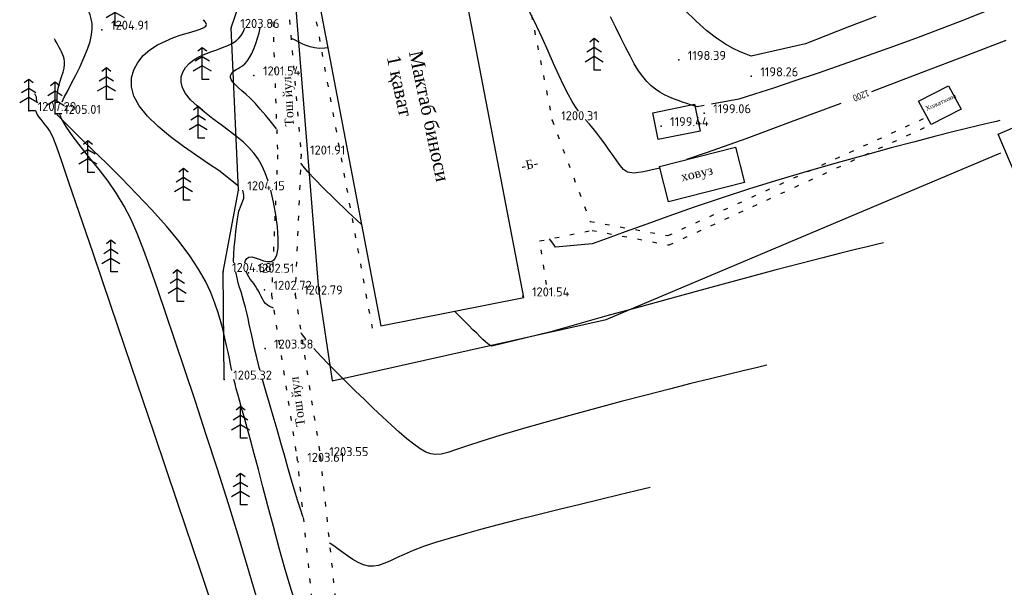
# Model space of a CAD drawing. Extents: x 59851 to 60691, y 39812 to 40109.
# Tile 3 of 10: x 59968 to 60077, y 39913 to 39976. Entities that reach past the tile are written whole.
import ezdxf

# ---------------------------------------------------------------- set-up
doc = ezdxf.new("R2010")
doc.units = 0
doc.header["$MEASUREMENT"] = 0
doc.linetypes.add('CONTI', pattern=[0])
doc.linetypes.add('STROT', pattern=[1.7, 0.5, -1.2])
for name, color, linetype in [('DEFAULT', 7, 'CONTI'), ('GOR_BDEFAULT', 14, 'CONTI'), ('GORIZDEFAULT', 9, 'CONTI'), ('PI_OTDEFAULT', 13, 'CONTI'), ('PI_TTDEFAULT', 5, 'CONTI')]:
    doc.layers.add(name, color=color, linetype=linetype)
doc.styles.add('SHRFT', font='TXT')
doc.styles.add('СПДС', font='isocpeur.ttf')
doc.linetypes.add('FENCELINE2', pattern='A,0.25,-0.1,[132,ltypeshp.shx,S=0.1,R=0,X=-0.1,Y=0],-0.1,1', length=1.45)
doc.linetypes.add('ОТКОСЫ_УКРЕП', pattern='A,0.5,["|",Standard,S=1.2,R=0,X=0,Y=-1.2],0.8,[".",Standard,S=1,R=0.1,X=0.1,Y=-1.2],0.1,["|",Standard,S=0.5,R=0,X=0,Y=-0.5],0', length=1.4)

# ---------------------------------------------------------------- blocks, each defined once
blk = doc.blocks.new('BL_105')
at = {"color": 0}
for p, q in [((0, 3.5), (-0.5, 3.1)), ((0, 2.5), (0, 3.5)), ((0.5, 3.1), (0, 3.5)), ((0, 2.5), (-0.8, 2)), ((0, 1.5), (0, 2.5)), ((0.8, 2), (0, 2.5)), ((0, 1.5), (-1, 0.9)), ((0, 0), (0, 1.5)), ((1, 0.9), (0, 1.5)), ((0.75, 0), (0, 0))]:
    blk.add_line(p, q, dxfattribs=at)

msp = doc.modelspace()

# ---------------------------------------------------------------- linework, layer by layer
at = {"color": 13, "linetype": 'ОТКОСЫ_УКРЕП', "elevation": 1205.32}
msp.add_lwpolyline([(59990.45, 39936.23), (59990.32, 39948.14), (59992.01, 39957.17), (59991.22, 39975.13), (59995.3, 39987.09), (59995.26, 40002.75), (59994.2, 40013.48), (59996.75, 40026.92), (60006.05, 40041.41)], dxfattribs=at)
at = {"linetype": 'STROT'}
for points, elevation in [([(60009.82, 40038.59), (60009.37, 40038.13), (60001.56, 40025.48), (59997.34, 40008.52), (60000.34, 39995.54), (59995.77, 39977.49), (59996.34, 39961.1), (59995.68, 39945.62), (59998.46, 39927.74), (60000.54, 39908.08), (59997.91, 39887.23), (59995.36, 39878.8), (59985.49, 39866.85)], 1204.6), ([(60007.08, 39997.31), (60009.88, 39982.42), (60022.76, 39984.87), (60026.71, 39964.92), (60030.89, 39953.73)], 1199.81), ([(60003.9, 39996.9), (60007.18, 39980.54), (60000.01, 39979.15), (60006.79, 39941.93)], 1199.88)]:
    msp.add_lwpolyline(points, dxfattribs=dict(at, elevation=elevation))
for points in [[(60011.61, 40037.58), (60004.16, 40025.51), (59999.94, 40008.55), (60002.94, 39995.57), (59997.52, 39977.71), (59998.94, 39961.13), (59998.28, 39945.65), (60001.06, 39927.77), (60003.14, 39908.11), (60000.51, 39887.26), (59997.5, 39877.32), (59988.09, 39866.88)], [(60030.89, 39953.73), (60039.5, 39952.16), (60068.15, 39965.28)], [(60031.12, 39952.73), (60039.63, 39951.12), (60068.6, 39964.44)], [(60026.09, 39946.74), (60025.32, 39951.57), (60031.12, 39952.73)]]:
    msp.add_lwpolyline(points, dxfattribs=at)
at = {"linetype": 'FENCELINE2', "elevation": 1199.88}
msp.add_lwpolyline([(60003.9, 39996.9), (59998.31, 39977.67), (60000.86, 39946.18), (60002.37, 39936.1), (60032.67, 39942.87), (60076.32, 39961.3)], dxfattribs=at)
at = {"linetype": 'Continuous', "elevation": 1200.27}
msp.add_lwpolyline([(60016.88, 39980.27), (60001.1, 39977.18), (60007.76, 39942.16), (60023.57, 39945.3)], close=True, dxfattribs=at)
at = {"linetype": 'CONTI'}
for points in [[(60067.22, 39967.01), (60070.53, 39968.71), (60071.91, 39966.15), (60068.6, 39964.44)], [(60076.03, 39963.37), (60088.33, 39968.7), (60091.79, 39960.55), (60079.49, 39955.23)]]:
    msp.add_lwpolyline(points, close=True, dxfattribs=at)
at = {"linetype": 'ByBlock'}
for points in [[(60037.82, 39965.73), (60042.44, 39966.68), (60043.05, 39963.72), (60038.43, 39962.77)], [(60038.57, 39959.81), (60046.96, 39961.94), (60047.96, 39958.03), (60039.57, 39955.9)]]:
    msp.add_lwpolyline(points, close=True, dxfattribs=at)
at = {"layer": 'GOR_BDEFAULT', "color": 14}
for points in [[(59972.51, 39966.94, 1205), (59972.76, 39967.46, 1205), (59973.14, 39968.16, 1205), (59973.57, 39969, 1205), (59974.04, 39969.91, 1205), (59974.5, 39970.87, 1205), (59974.94, 39971.83, 1205), (59975.32, 39972.76, 1205), (59975.61, 39973.62, 1205), (59975.78, 39974.37, 1205), (59975.85, 39975.03, 1205), (59975.84, 39975.6, 1205), (59975.75, 39976.12, 1205), (59975.61, 39976.58, 1205), (59975.43, 39977.02, 1205), (59975.22, 39977.45, 1205), (59975.01, 39977.87, 1205), (59974.79, 39978.29, 1205), (59974.57, 39978.7, 1205), (59974.36, 39979.08, 1205), (59974.18, 39979.42, 1205), (59974.01, 39979.73, 1205), (59973.87, 39979.98, 1205)], [(60029.61, 39965.92, 1200), (60029.27, 39966.41, 1200), (60028.91, 39967, 1200), (60028.52, 39967.72, 1200), (60028.01, 39968.73, 1200), (60027.45, 39969.91, 1200), (60026.86, 39971.21, 1200), (60026.25, 39972.57, 1200), (60025.62, 39973.94, 1200), (60024.99, 39975.29, 1200), (60024.37, 39976.56, 1200), (60023.81, 39977.65, 1200), (60023.26, 39978.63, 1200), (60022.73, 39979.5, 1200), (60022.22, 39980.27, 1200)], [(60076.86, 39973.73, 1200), (60072.55, 39972.08, 1200), (60067.49, 39970.15, 1200), (60062.01, 39968.07, 1200)], [(60058.61, 39966.78, 1200), (60053.14, 39964.73, 1200), (60048.11, 39962.87, 1200), (60043.83, 39961.34, 1200)], [(59991.28, 39937.23, 1205), (59991.27, 39937.29, 1205), (59991.26, 39937.35, 1205), (59991.14, 39937.92, 1205), (59991.01, 39938.56, 1205), (59990.87, 39939.25, 1205), (59990.71, 39940, 1205), (59990.53, 39940.82, 1205), (59990.31, 39941.69, 1205), (59990.07, 39942.63, 1205), (59989.78, 39943.63, 1205), (59989.42, 39944.7, 1205), (59988.96, 39945.85, 1205), (59988.36, 39947.1, 1205), (59987.61, 39948.45, 1205), (59986.65, 39949.92, 1205), (59985.47, 39951.5, 1205), (59984.05, 39953.21, 1205), (59982.45, 39955, 1205), (59980.76, 39956.79, 1205), (59979.05, 39958.53, 1205), (59977.41, 39960.16, 1205), (59975.92, 39961.62, 1205), (59974.66, 39962.84, 1205), (59971.97, 39965.51, 1205), (59971.94, 39965.62, 1205)], [(60038.62, 39959.64, 1200), (60038.42, 39959.58, 1200), (60036.81, 39959.2, 1200), (60035.72, 39959.08, 1200), (60035.03, 39959.19, 1200), (60034.58, 39959.48, 1200), (60034.22, 39959.91, 1200), (60033.85, 39960.42, 1200), (60033.43, 39961, 1200), (60033, 39961.62, 1200), (60032.55, 39962.26, 1200), (60032.1, 39962.88, 1200), (60031.66, 39963.47, 1200), (60031.24, 39963.99, 1200), (60030.82, 39964.48, 1200), (60030.43, 39964.92, 1200)], [(60043.83, 39961.34, 1200), (60041.55, 39960.56, 1200)], [(60000.37, 39906.71, 1205), (59999.95, 39907.39, 1205), (59999.27, 39908.91, 1205), (59998.57, 39910.78, 1205), (59997.88, 39912.91, 1205), (59997.19, 39915.22, 1205), (59996.52, 39917.6, 1205), (59995.89, 39919.98, 1205), (59995.28, 39922.26, 1205), (59994.73, 39924.36, 1205), (59994.22, 39926.27, 1205), (59993.76, 39928, 1205), (59993.34, 39929.55, 1205), (59992.97, 39930.91, 1205), (59992.64, 39932.1, 1205), (59992.36, 39933.12, 1205), (59992.14, 39933.94, 1205), (59991.94, 39934.63, 1205), (59991.78, 39935.22, 1205), (59991.64, 39935.75, 1205), (59991.51, 39936.23, 1205)]]:
    msp.add_polyline3d(points, dxfattribs=at)
at = {"layer": 'GORIZDEFAULT', "color": 9}
for points in [[(60078.51, 39978.5, 1199), (60076.68, 39977.76, 1199), (60074.59, 39976.93, 1199), (60072.28, 39976.03, 1199), (60069.79, 39975.07, 1199), (60067.16, 39974.08, 1199), (60064.43, 39973.07, 1199), (60061.64, 39972.06, 1199), (60058.85, 39971.08, 1199), (60056.13, 39970.14, 1199), (60053.55, 39969.27, 1199), (60051.18, 39968.48, 1199), (60049.09, 39967.8, 1199), (60047.34, 39967.25, 1199), (60044.33, 39966.7, 1199)], [(60043.52, 39966.55, 1199), (60042.75, 39966.41, 1199), (60042.41, 39966.51, 1199), (60042.01, 39966.63, 1199), (60041.58, 39966.76, 1199), (60041.11, 39966.92, 1199), (60040.62, 39967.09, 1199), (60040.12, 39967.29, 1199), (60039.62, 39967.5, 1199), (60039.12, 39967.74, 1199), (60038.62, 39968.02, 1199), (60038.14, 39968.34, 1199), (60037.66, 39968.73, 1199), (60037.18, 39969.19, 1199), (60036.71, 39969.74, 1199), (60036.24, 39970.39, 1199), (60035.78, 39971.16, 1199), (60035.31, 39972.03, 1199), (60034.82, 39973, 1199), (60034.3, 39974.04, 1199), (60033.75, 39975.16, 1199), (60033.15, 39976.34, 1199)], [(60062.48, 39976.4, 1198), (60059.59, 39975.27, 1198), (60056.96, 39974.24, 1198), (60054.71, 39973.37, 1198), (60048.69, 39972.02, 1198), (60048.15, 39972.21, 1198), (60047.49, 39972.48, 1198), (60046.73, 39972.84, 1198), (60045.86, 39973.34, 1198), (60044.88, 39973.99, 1198), (60043.8, 39974.82, 1198), (60042.61, 39975.87, 1198), (60041.32, 39977.14, 1198)], [(59992.01, 39957.64, 1204), (59989.86, 39959.36, 1204), (59988.71, 39960.11, 1204), (59987.38, 39961, 1204), (59985.95, 39962.01, 1204), (59984.51, 39963.09, 1204), (59983.15, 39964.22, 1204), (59981.97, 39965.36, 1204), (59981.05, 39966.5, 1204), (59980.46, 39967.59, 1204), (59980.19, 39968.62, 1204), (59980.19, 39969.6, 1204), (59980.44, 39970.5, 1204), (59980.88, 39971.32, 1204), (59981.5, 39972.06, 1204), (59982.23, 39972.7, 1204), (59983.06, 39973.24, 1204), (59983.94, 39973.68, 1204), (59984.83, 39974.05, 1204), (59985.7, 39974.35, 1204), (59986.51, 39974.6, 1204), (59987.22, 39974.81, 1204), (59987.79, 39974.99, 1204), (59988.19, 39975.16, 1204), (59988.42, 39975.33, 1204), (59988.49, 39975.52, 1204), (59988.39, 39975.75, 1204), (59988.14, 39976.04, 1204)], [(59995.29, 39958.17, 1203), (59994.96, 39959.1, 1203), (59994.6, 39959.91, 1203), (59994.19, 39960.63, 1203), (59993.72, 39961.28, 1203), (59993.18, 39961.89, 1203), (59992.56, 39962.48, 1203), (59991.85, 39963.07, 1203), (59991.01, 39963.72, 1203), (59990.1, 39964.4, 1203), (59989.17, 39965.09, 1203), (59988.27, 39965.8, 1203), (59987.44, 39966.5, 1203), (59986.73, 39967.19, 1203), (59986.18, 39967.87, 1203), (59985.83, 39968.51, 1203), (59985.67, 39969.13, 1203), (59985.68, 39969.71, 1203), (59985.85, 39970.25, 1203), (59986.15, 39970.75, 1203), (59986.56, 39971.2, 1203), (59987.07, 39971.59, 1203), (59987.65, 39971.93, 1203), (59988.29, 39972.22, 1203), (59988.95, 39972.48, 1203), (59989.61, 39972.71, 1203), (59990.24, 39972.95, 1203), (59990.83, 39973.18, 1203), (59991.35, 39973.44, 1203), (59991.75, 39973.71, 1203), (59992.06, 39973.99, 1203), (59992.31, 39974.29, 1203), (59992.5, 39974.58, 1203), (59992.63, 39974.86, 1203), (59992.71, 39975.13, 1203)], [(59996.24, 39963.96, 1202), (59995.67, 39964.68, 1202), (59995.05, 39965.43, 1202), (59994.43, 39966.15, 1202), (59993.85, 39966.79, 1202), (59993.31, 39967.34, 1202), (59992.83, 39967.8, 1202), (59992.4, 39968.18, 1202), (59992.04, 39968.5, 1202), (59991.73, 39968.78, 1202), (59991.49, 39969.02, 1202), (59991.31, 39969.24, 1202), (59991.2, 39969.44, 1202), (59991.14, 39969.64, 1202), (59991.15, 39969.83, 1202), (59991.2, 39970, 1202), (59991.3, 39970.16, 1202), (59991.43, 39970.3, 1202), (59991.59, 39970.43, 1202), (59991.78, 39970.54, 1202), (59991.99, 39970.65, 1202), (59992.22, 39970.77, 1202), (59992.46, 39970.94, 1202), (59992.71, 39971.16, 1202), (59992.97, 39971.45, 1202), (59993.24, 39971.84, 1202), (59993.48, 39972.29, 1202), (59993.72, 39972.81, 1202), (59993.94, 39973.39, 1202), (59994.14, 39973.98, 1202), (59994.3, 39974.57, 1202), (59994.42, 39975.13, 1202)], [(59971.96, 39966.94, 1206), (59971.97, 39967.74, 1206), (59972.08, 39968.48, 1206), (59972.27, 39969.14, 1206), (59972.47, 39969.72, 1206), (59972.64, 39970.24, 1206), (59972.75, 39970.69, 1206), (59972.8, 39971.07, 1206), (59972.8, 39971.41, 1206), (59972.75, 39971.7, 1206), (59972.67, 39971.97, 1206), (59972.57, 39972.22, 1206), (59972.45, 39972.47, 1206), (59972.33, 39972.71, 1206), (59972.21, 39972.95, 1206), (59972.09, 39973.18, 1206), (59971.97, 39973.4, 1206), (59971.86, 39973.6, 1206), (59971.77, 39973.77, 1206), (59971.69, 39973.91, 1206)], [(60001.91, 39972.92, 1201), (60001.57, 39972.89, 1201), (60000.97, 39972.87, 1201), (60000.43, 39972.92, 1201), (59999.94, 39973.03, 1201), (59999.51, 39973.17, 1201), (59999.12, 39973.34, 1201), (59998.76, 39973.52, 1201), (59998.43, 39973.69, 1201), (59998.13, 39973.84, 1201), (59997.84, 39973.97, 1201)], [(59969.73, 39966.95, 1207), (59969.69, 39967.48, 1207), (59969.52, 39967.85, 1207)], [(59990.16, 39908.1, 1207), (59987.81, 39915.12, 1207), (59985.27, 39922.64, 1207), (59982.69, 39930.29, 1207), (59980.19, 39937.68, 1207), (59977.89, 39944.44, 1207), (59975.94, 39950.21, 1207), (59974.41, 39954.71, 1207), (59973.28, 39958.03, 1207), (59972.48, 39960.37, 1207), (59971.93, 39961.92, 1207), (59971.57, 39962.88, 1207), (59971.32, 39963.44, 1207), (59971.11, 39963.79, 1207), (59970.89, 39964.11, 1207), (59970.66, 39964.42, 1207), (59970.42, 39964.71, 1207), (59970.19, 39965, 1207), (59969.98, 39965.26, 1207), (59969.81, 39965.52, 1207), (59969.68, 39965.76, 1207), (59969.64, 39965.85, 1207), (59969.61, 39965.94, 1207)], [(59994.26, 39911.33, 1206), (59993.21, 39914.93, 1206), (59992.09, 39918.67, 1206), (59990.91, 39922.5, 1206), (59989.69, 39926.34, 1206), (59988.46, 39930.13, 1206), (59987.25, 39933.81, 1206), (59986.08, 39937.32, 1206), (59984.98, 39940.58, 1206), (59983.98, 39943.55, 1206), (59983.1, 39946.17, 1206), (59982.31, 39948.47, 1206), (59981.57, 39950.5, 1206), (59980.87, 39952.3, 1206), (59980.15, 39953.92, 1206), (59979.38, 39955.41, 1206), (59978.54, 39956.81, 1206), (59977.6, 39958.16, 1206), (59976.6, 39959.47, 1206), (59975.59, 39960.72, 1206), (59974.62, 39961.93, 1206), (59973.73, 39963.07, 1206), (59972.99, 39964.15, 1206), (59972.43, 39965.16, 1206), (59972.33, 39965.39, 1206), (59972.24, 39965.62, 1206)], [(60076.21, 39964.87, 1201), (60075.84, 39964.79, 1201), (60075.33, 39964.68, 1201), (60074.64, 39964.52, 1201), (60073.72, 39964.3, 1201), (60072.52, 39964, 1201), (60071, 39963.62, 1201), (60069.11, 39963.14, 1201), (60066.82, 39962.54, 1201), (60064.2, 39961.85, 1201), (60061.3, 39961.06, 1201), (60058.21, 39960.21, 1201), (60055.01, 39959.29, 1201), (60051.75, 39958.32, 1201), (60048.53, 39957.32, 1201), (60045.4, 39956.31, 1201), (60042.42, 39955.3, 1201), (60039.62, 39954.32, 1201), (60037.06, 39953.4, 1201), (60034.76, 39952.57, 1201), (60032.77, 39951.84, 1201), (60031.13, 39951.25, 1201), (60027.09, 39950.87, 1201), (60026.85, 39951.2, 1201), (60026.55, 39951.6, 1201), (60026.41, 39951.79, 1201)], [(60005.63, 39953.39, 1202), (60004.12, 39954.8, 1202), (60002.64, 39956.21, 1202), (60001.39, 39957.43, 1202), (60000.42, 39958.42, 1202), (59999.7, 39959.2, 1202), (59999.18, 39959.82, 1202), (59998.9, 39960.18, 1202)], [(59991.52, 39949.14, 1204), (59991.47, 39949.37, 1204), (59991.51, 39950.07, 1204), (59991.56, 39950.88, 1204), (59991.64, 39951.74, 1204), (59991.74, 39952.62, 1204), (59991.84, 39953.47, 1204), (59991.96, 39954.23, 1204), (59992.07, 39954.87, 1204), (59992.58, 39956.2, 1204), (59992.6, 39956.31, 1204), (59992.61, 39956.45, 1204), (59992.6, 39956.62, 1204), (59992.57, 39956.8, 1204), (59992.54, 39956.99, 1204), (59992.5, 39957.17, 1204)], [(59992.73, 39949.14, 1203), (59992.81, 39949.42, 1203), (59992.96, 39949.64, 1203), (59993.18, 39949.77, 1203), (59993.5, 39949.79, 1203), (59993.88, 39949.7, 1203), (59994.31, 39949.54, 1203), (59994.77, 39949.38, 1203), (59995.23, 39949.29, 1203), (59995.65, 39949.31, 1203), (59996, 39949.52, 1203), (59996.25, 39949.98, 1203), (59996.4, 39950.78, 1203), (59996.41, 39951.85, 1203), (59996.32, 39953.11, 1203), (59996.14, 39954.47, 1203), (59995.88, 39955.85, 1203), (59995.58, 39957.17, 1203)], [(60063.32, 39951.34, 1202), (60062.55, 39951.16, 1202), (60061.54, 39950.92, 1202), (60060.25, 39950.61, 1202), (60058.63, 39950.21, 1202), (60056.64, 39949.71, 1202), (60054.21, 39949.08, 1202), (60051.32, 39948.32, 1202), (60047.95, 39947.42, 1202), (60044.23, 39946.42, 1202), (60040.34, 39945.36, 1202), (60036.46, 39944.29, 1202), (60032.75, 39943.27, 1202), (60029.38, 39942.33, 1202), (60026.54, 39941.53, 1202), (60020.03, 39939.91, 1202), (60019.83, 39940.03, 1202), (60019.6, 39940.2, 1202), (60019.35, 39940.42, 1202), (60019.05, 39940.68, 1202), (60018.72, 39940.99, 1202), (60018.36, 39941.35, 1202), (60017.94, 39941.75, 1202), (60017.49, 39942.21, 1202), (60016.96, 39942.73, 1202), (60016.33, 39943.35, 1202), (60015.89, 39943.78, 1202)], [(59994.41, 39937.23, 1204), (59994.32, 39937.57, 1204), (59994.23, 39937.91, 1204), (59994, 39938.83, 1204), (59993.8, 39939.66, 1204), (59993.63, 39940.41, 1204), (59993.48, 39941.1, 1204), (59993.35, 39941.75, 1204), (59993.22, 39942.37, 1204), (59993.08, 39942.99, 1204), (59992.94, 39943.6, 1204), (59992.79, 39944.22, 1204), (59992.63, 39944.82, 1204), (59992.47, 39945.39, 1204), (59992.31, 39945.92, 1204), (59992.15, 39946.4, 1204), (59992.01, 39946.8, 1204), (59991.73, 39948.14, 1204)], [(59995.91, 39944.13, 1203), (59995.73, 39944.19, 1203), (59995.46, 39944.31, 1203), (59995.22, 39944.46, 1203), (59995.01, 39944.65, 1203), (59994.83, 39944.88, 1203), (59994.67, 39945.15, 1203), (59994.52, 39945.43, 1203), (59994.37, 39945.73, 1203), (59994.22, 39946.03, 1203), (59994.06, 39946.32, 1203), (59993.89, 39946.58, 1203), (59993.7, 39946.84, 1203), (59993.52, 39947.09, 1203), (59993.33, 39947.34, 1203), (59993.16, 39947.6, 1203), (59993, 39947.86, 1203), (59992.88, 39948.14, 1203)], [(59999.52, 39940.66, 1203), (59998.99, 39941.34, 1203), (59998.94, 39941.41, 1203)], [(60050.43, 39937.81, 1203), (60049.27, 39937.54, 1203), (60047.84, 39937.2, 1203), (60046.15, 39936.79, 1203), (60044.21, 39936.32, 1203), (60042.05, 39935.78, 1203), (60039.67, 39935.18, 1203), (60037.09, 39934.52, 1203), (60034.34, 39933.8, 1203), (60031.5, 39933.03, 1203), (60028.65, 39932.25, 1203), (60025.88, 39931.48, 1203), (60023.28, 39930.74, 1203), (60020.93, 39930.04, 1203), (60018.94, 39929.43, 1203), (60017.34, 39928.9, 1203), (60016.11, 39928.48, 1203), (60015.16, 39928.18, 1203), (60014.42, 39927.99, 1203), (60013.82, 39927.93, 1203), (60013.28, 39928, 1203), (60012.73, 39928.22, 1203), (60012.11, 39928.58, 1203), (60011.41, 39929.07, 1203), (60010.64, 39929.69, 1203), (60009.8, 39930.41, 1203), (60008.89, 39931.22, 1203), (60007.94, 39932.11, 1203), (60006.93, 39933.07, 1203), (60005.94, 39934.02, 1203), (60004.92, 39935, 1203), (60003.91, 39935.99, 1203), (60002.93, 39936.96, 1203), (60002, 39937.91, 1203), (60001.14, 39938.82, 1203), (60000.37, 39939.66, 1203)], [(59999.17, 39921.02, 1204), (59999.15, 39921.07, 1204), (59998.86, 39921.91, 1204), (59998.54, 39922.89, 1204), (59998.21, 39924.01, 1204), (59997.85, 39925.22, 1204), (59997.48, 39926.52, 1204), (59997.1, 39927.86, 1204), (59996.71, 39929.23, 1204), (59996.28, 39930.71, 1204), (59995.85, 39932.17, 1204), (59995.44, 39933.59, 1204), (59995.05, 39934.95, 1204), (59994.68, 39936.23, 1204)], [(60037.54, 39924.28, 1204), (60035.99, 39923.91, 1204), (60034.14, 39923.47, 1204), (60032.04, 39922.97, 1204), (60029.79, 39922.42, 1204), (60027.46, 39921.86, 1204), (60025.13, 39921.28, 1204), (60022.86, 39920.71, 1204), (60020.74, 39920.17, 1204), (60018.77, 39919.65, 1204), (60016.96, 39919.15, 1204), (60015.3, 39918.67, 1204), (60013.81, 39918.21, 1204), (60012.48, 39917.76, 1204), (60011.33, 39917.32, 1204), (60010.33, 39916.9, 1204), (60009.48, 39916.51, 1204), (60008.75, 39916.16, 1204), (60008.1, 39915.88, 1204), (60007.51, 39915.68, 1204), (60006.96, 39915.58, 1204), (60006.4, 39915.6, 1204), (60005.83, 39915.75, 1204), (60005.24, 39916, 1204), (60004.66, 39916.34, 1204), (60004.08, 39916.72, 1204), (60003.54, 39917.11, 1204), (60003.03, 39917.49, 1204), (60002.57, 39917.83, 1204), (60002.17, 39918.1, 1204), (60002.08, 39918.16, 1204)]]:
    msp.add_polyline3d(points, dxfattribs=at)
at = {"layer": 'PI_TTDEFAULT', "color": 5}
for p in [(59976.93, 39974.93, 1204.91), (59976.93, 39974.93, 1204.91), (59991.22, 39975.13, 1203.86), (59991.22, 39975.13, 1203.86), (60040.71, 39971.59, 1198.39), (60040.71, 39971.59, 1198.39), (59993.73, 39969.88, 1201.55), (59993.73, 39969.88, 1201.55), (60048.72, 39969.78, 1198.26), (60048.72, 39969.78, 1198.26), (59968.83, 39965.94, 1207.3), (59968.83, 39965.94, 1207.3), (59971.74, 39965.62, 1205.01), (59971.74, 39965.62, 1205.01), (60043.52, 39965.7, 1199.06), (60043.52, 39965.7, 1199.06), (60026.71, 39964.92, 1200.31), (60026.71, 39964.92, 1200.31), (60038.74, 39964.27, 1199.44), (60038.74, 39964.27, 1199.44), (59998.94, 39961.13, 1201.91), (59998.94, 39961.13, 1201.91), (59992.01, 39957.17, 1204.15), (59992.01, 39957.17, 1204.15), (59990.32, 39948.14, 1204.68), (59990.32, 39948.14, 1204.68), (59993.14, 39948.05, 1202.51), (59993.14, 39948.05, 1202.51), (59994.9, 39946.16, 1202.72), (59994.9, 39946.16, 1202.72), (59998.28, 39945.65, 1202.79), (59998.28, 39945.65, 1202.79), (60023.47, 39945.44, 1201.54), (60023.47, 39945.44, 1201.54), (59994.96, 39939.66, 1203.58), (59994.96, 39939.66, 1203.58), (59990.45, 39936.23, 1205.32), (59990.45, 39936.23, 1205.32), (60001.06, 39927.77, 1203.55), (60001.06, 39927.77, 1203.55), (59998.63, 39927.14, 1203.61), (59998.63, 39927.14, 1203.61)]:
    msp.add_point(p, dxfattribs=at)

# ---------------------------------------------------------------- block references
at = {"layer": 'DEFAULT', "color": 3}
for p in [(59978.4, 39975.35), (60031.35, 39970.45), (59988.02, 39969.44, 1201.55), (59977.41, 39967.22), (59968.83, 39965.94, 1207.3), (59971.74, 39965.62, 1205.01), (59987.56, 39962.94), (59975.38, 39959.15), (59985.94, 39956.08), (59977.92, 39948.14), (59985.25, 39944.87), (59992.25, 39929.74), (59992.25, 39922.36)]:
    msp.add_blockref('BL_105', p, dxfattribs=at)

# ---------------------------------------------------------------- texts
at = {"linetype": 'ByBlock', "attachment_point": 1}
for s, insert, char_height, rotation in [('{\\fTimes New Roman|b0|i0|c204|p18;Мактаб биноси \\P1 қават}', (60012.32, 39972.75), 1.5, 281.9511), ('{\\fTimes New Roman|b0|i0|c204|p18;Тош йул}', (59997.17, 39964.2), 1, 93.4909), ('{\\fTimes New Roman|b0|i0|c204|p18;Хожатхона}', (60067.89, 39966.4), 0.5, 24.2071), ('{\\fTimes New Roman|b0|i0|c0|p18;-\\fTimes New Roman|b0|i0|c204|p18;Б-}', (60023.18, 39960.31), 1, 12.7058), ('{\\fTimes New Roman|b0|i0|c204|p18;ховуз}', (60040.84, 39959.13), 1, 12.7058), ('{\\fTimes New Roman|b0|i0|c204|p18;Тош йул}', (59998.4, 39930.99), 1, 97.585)]:
    msp.add_mtext_dynamic_manual_height_columns(s, width=35.7702, gutter_width=1, heights=[0], dxfattribs=dict(at, insert=insert, char_height=char_height, rotation=rotation))
at = {"layer": 'GOR_BDEFAULT', "color": 14, "style": 'SHRFT', "width": 0.75}
msp.add_text('1200', height=0.75, rotation=200.7133, dxfattribs=at).set_placement((60061.58, 39968.3, 1200))
at = {"layer": 'PI_OTDEFAULT', "color": 13, "style": 'СПДС'}
for s, p in [('1204.91', (59977.93, 39974.93)), ('1203.86', (59992.22, 39975.12)), ('1198.39', (60041.7, 39971.58)), ('1201.54', (59994.73, 39969.87)), ('1198.26', (60049.72, 39969.77)), ('1207.29', (59969.82, 39965.93)), ('1205.01', (59972.74, 39965.62)), ('1199.06', (60044.51, 39965.69)), ('1200.31', (60027.7, 39964.92)), ('1199.44', (60039.74, 39964.26)), ('1201.91', (59999.93, 39961.12)), ('1204.15', (59993, 39957.17)), ('1204.68', (59991.31, 39948.13)), ('1202.51', (59994.13, 39948.05)), ('1202.72', (59995.89, 39946.16)), ('1202.79', (59999.27, 39945.64)), ('1201.54', (60024.47, 39945.43)), ('1203.58', (59995.95, 39939.66)), ('1205.32', (59991.44, 39936.23)), ('1203.55', (60002.06, 39927.76)), ('1203.61', (59999.62, 39927.13))]:
    msp.add_text(s, height=1, dxfattribs=at).set_placement(p)

doc.saveas('drawing.dxf')
